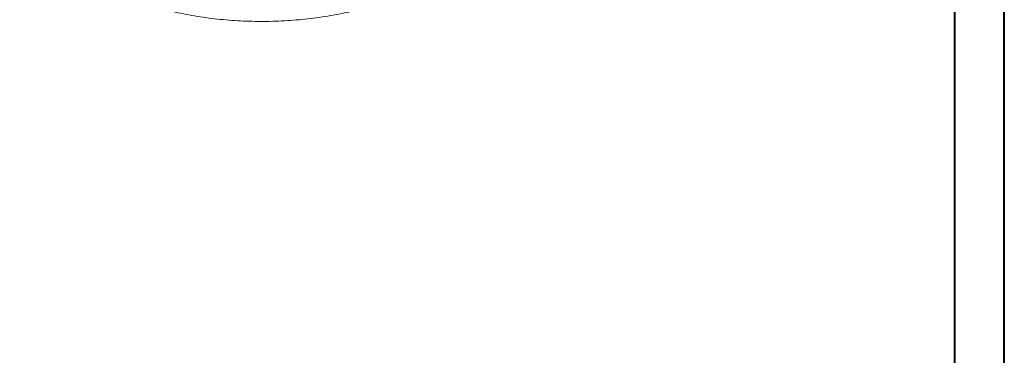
# Model space of a CAD drawing. Header units: millimetres. Extents: x 0 to 210, y 0 to 297.
# Tile 13 of 19: x 111 to 210, y 115 to 149. Entities that reach past the tile are written whole.
import ezdxf

# ---------------------------------------------------------------- set-up
doc = ezdxf.new("R2010")
doc.units = ezdxf.units.MM

msp = doc.modelspace()

# ---------------------------------------------------------------- linework, layer by layer
at = {"color": 7, "linetype": 'Continuous', "lineweight": 40}
for p, q in [((210.079, 0.215), (210.079, 297.215)), ((205.079, 5.215), (205.079, 292.215))]:
    msp.add_line(p, q, dxfattribs=at)
at = {"color": 7, "linetype": 'Continuous', "lineweight": 15}
msp.add_open_spline([(110.813, 162.123), (110.814, 162.113), (110.843, 161.871), (110.951, 161.4), (111.141, 160.714), (111.395, 160.034), (111.702, 159.362), (112.065, 158.699), (112.482, 158.048), (112.953, 157.409), (113.476, 156.784), (114.05, 156.175), (114.675, 155.583), (115.347, 155.01), (116.066, 154.457), (116.83, 153.925), (117.637, 153.416), (118.484, 152.931), (119.371, 152.471), (120.294, 152.036), (121.251, 151.629), (122.241, 151.249), (123.261, 150.898), (124.309, 150.576), (125.381, 150.285), (126.477, 150.023), (127.592, 149.793), (128.725, 149.595), (129.873, 149.429), (131.033, 149.295), (132.203, 149.194), (133.379, 149.126), (134.56, 149.092), (135.743, 149.09), (136.924, 149.122), (138.101, 149.186), (139.271, 149.284), (140.432, 149.415), (141.582, 149.578), (142.716, 149.773), (143.833, 150), (144.93, 150.258), (146.005, 150.547), (147.055, 150.866), (148.078, 151.214), (149.071, 151.591), (150.031, 151.996), (150.958, 152.428), (151.849, 152.885), (152.7, 153.368), (153.512, 153.876), (154.281, 154.406), (155.005, 154.958), (155.683, 155.53), (156.313, 156.122), (156.894, 156.732), (157.424, 157.358), (157.901, 157.999), (158.324, 158.653), (158.693, 159.319), (159.006, 159.994), (159.263, 160.678), (159.459, 161.367), (159.572, 161.864), (159.604, 162.131), (159.608, 162.166)], degree=3, knots=[0, 0, 0, 0, 0.000723, 0.016784, 0.032866, 0.04898, 0.065133, 0.081327, 0.097564, 0.113839, 0.130149, 0.146488, 0.16285, 0.179228, 0.195619, 0.212018, 0.22842, 0.244824, 0.261227, 0.277628, 0.294025, 0.310419, 0.326809, 0.343195, 0.359577, 0.375956, 0.392331, 0.408703, 0.425073, 0.441441, 0.457807, 0.474172, 0.490537, 0.5069, 0.523264, 0.539629, 0.555994, 0.572361, 0.588729, 0.6051, 0.621474, 0.63785, 0.654231, 0.670615, 0.687003, 0.703397, 0.719794, 0.736197, 0.752604, 0.769015, 0.78543, 0.801846, 0.818263, 0.834676, 0.851083, 0.867478, 0.883858, 0.900215, 0.916544, 0.932838, 0.949093, 0.965304, 0.981471, 0.997597, 1, 1, 1, 1], dxfattribs=at)

doc.saveas('drawing.dxf')
